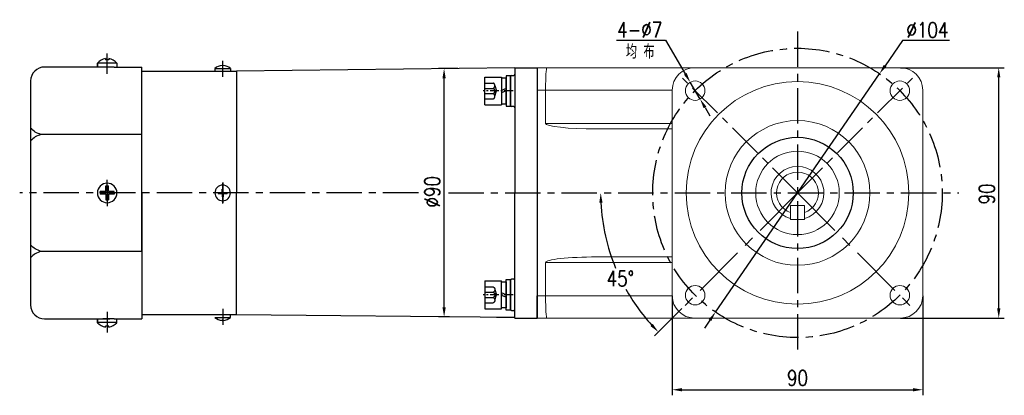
# Model space of a CAD drawing. Header units: inches. Extents: x 837 to 6223, y -2862 to 3098.
# Tile 36 of 139: x 4488 to 4841, y -1686 to -1551. Entities that reach past the tile are written whole.
import ezdxf

# ---------------------------------------------------------------- set-up
doc = ezdxf.new("R2010")
doc.units = ezdxf.units.IN
doc.header["$LTSCALE"] = 10
doc.header["$MEASUREMENT"] = 0
doc.linetypes.add('CENTER', pattern=[10.16, 6.35, -1.27, 1.27, -1.27])
doc.linetypes.add('HIDDEN', pattern=[1.905, 1.27, -0.635])
for name, color, linetype in [('1轮廓实线层', 7, 'Continuous'), ('3中心线层', 1, 'CENTER'), ('4虚线层', 6, 'HIDDEN'), ('6文字层', 3, 'Continuous'), ('7标注层', 4, 'Continuous')]:
    doc.layers.add(name, color=color, linetype=linetype)
doc.styles.add('PC_TEXTSTYLE', font='isocp.shx', dxfattribs={"width": 0.8, "bigfont": 'HZFS.SHX'})
doc.styles.add('TH_GBDIM', font='romans.shx', dxfattribs={"width": 0.8, "bigfont": 'gbcbig.shx'})
doc.dimstyles.new('TH_GBDIM', dxfattribs={"dimtxt": 3.5, "dimasz": 2.5, "dimexe": 2, "dimexo": 0, "dimgap": 1, "dimtad": 1, "dimdec": 4, "dimdsep": 46, "dimtxsty": 'TH_GBDIM', "dimcen": 0.09, "dimclrd": 4, "dimclre": 4, "dimclrt": 3, "dimadec": 0, "dimazin": 0, "dimtfac": 1, "dimtdec": 4, "dimtmove": 0, "dimatfit": 3, "dimfxl": 1, "dimtzin": 0, "dimarcsym": 0})
doc.dimstyles.new('角度标注', dxfattribs={"dimtxt": 3.5, "dimasz": 3, "dimexe": 2, "dimexo": 0, "dimgap": 1, "dimtad": 1, "dimtih": 1, "dimtoh": 1, "dimdsep": 46, "dimtxsty": 'PC_TEXTSTYLE', "dimsah": 1, "dimcen": 0.09, "dimclrd": 4, "dimclrt": 3, "dimadec": 0, "dimazin": 0, "dimtfac": 0.7, "dimtmove": 0, "dimatfit": 0, "dimfxl": 1, "dimtzin": 0, "dimarcsym": 0})

# ---------------------------------------------------------------- blocks, each defined once
blk = doc.blocks.new('*D309')
at = {"layer": '7标注层', "color": 4, "lineweight": -2, "transparency": 16777216}
for p, q in [((4645.18, -1568.35), (4638.22, -1568.35)), ((4640.22, -1654.17), (4640.22, -1571.85)), ((4642.18, -1657.67), (4638.22, -1657.67))]:
    blk.add_line(p, q, dxfattribs=at)
at = {"layer": '7标注层', "color": 4, "transparency": 16777216}
for points in [[(4639.63, -1571.85), (4640.8, -1571.85), (4640.22, -1568.35)], [(4639.63, -1654.17), (4640.8, -1654.17), (4640.22, -1657.67)]]:
    blk.add_solid(points, dxfattribs=at)
at = {"layer": 'Defpoints', "color": 0, "transparency": 16777216}
for p in [(4640.22, -1568.35), (4645.18, -1568.35), (4642.18, -1657.67)]:
    blk.add_point(p, dxfattribs=at)
at = {"layer": '7标注层', "color": 3, "transparency": 16777216, "insert": (4635.97, -1612.67), "char_height": 5.5, "attachment_point": 5, "rotation": 90, "style": 'TH_GBDIM'}
blk.add_mtext('%%C90', dxfattribs=at)
blk = doc.blocks.new('*D322')
at = {"layer": '7标注层', "color": 4, "lineweight": -2, "transparency": 16777216}
for p, q in [((4804.18, -1568.07), (4841.47, -1568.07)), ((4839.47, -1654.57), (4839.47, -1571.57)), ((4804.18, -1658.07), (4841.47, -1658.07))]:
    blk.add_line(p, q, dxfattribs=at)
at = {"layer": '7标注层', "color": 4, "transparency": 16777216}
for points in [[(4838.89, -1571.57), (4840.06, -1571.57), (4839.47, -1568.07)], [(4838.89, -1654.57), (4840.06, -1654.57), (4839.47, -1658.07)]]:
    blk.add_solid(points, dxfattribs=at)
at = {"layer": 'Defpoints', "color": 0, "transparency": 16777216}
for p in [(4804.18, -1568.07), (4839.47, -1568.07), (4804.18, -1658.07)]:
    blk.add_point(p, dxfattribs=at)
at = {"layer": '7标注层', "color": 3, "transparency": 16777216, "insert": (4835.22, -1613.45), "char_height": 5.5, "attachment_point": 5, "rotation": 90, "style": 'TH_GBDIM'}
blk.add_mtext('90', dxfattribs=at)
blk = doc.blocks.new('*D323')
at = {"layer": '7标注层', "color": 4, "lineweight": -2, "transparency": 16777216}
for p, q in [((4722.18, -1650.07), (4722.18, -1685.83)), ((4812.18, -1650.07), (4812.18, -1685.83)), ((4725.68, -1683.83), (4808.68, -1683.83))]:
    blk.add_line(p, q, dxfattribs=at)
at = {"layer": '7标注层', "color": 4, "transparency": 16777216}
for points in [[(4725.68, -1683.24), (4725.68, -1684.41), (4722.18, -1683.83)], [(4808.68, -1683.24), (4808.68, -1684.41), (4812.18, -1683.83)]]:
    blk.add_solid(points, dxfattribs=at)
at = {"layer": 'Defpoints', "color": 0, "transparency": 16777216}
for p in [(4722.18, -1650.07), (4812.18, -1650.07), (4812.18, -1683.83)]:
    blk.add_point(p, dxfattribs=at)
at = {"layer": '7标注层', "color": 3, "transparency": 16777216, "insert": (4767.18, -1679.58), "char_height": 5.5, "attachment_point": 5, "style": 'TH_GBDIM'}
blk.add_mtext('90', dxfattribs=at)
blk = doc.blocks.new('*D325')
at = {"layer": '7标注层', "color": 4, "lineweight": -2, "transparency": 16777216}
for p, q in [((4702.2, -1558.15), (4719.76, -1558.15)), ((4719.76, -1558.15), (4726.87, -1570.27)), ((4732.18, -1579.32), (4728.64, -1573.28)), ((4733.95, -1582.34), (4735.72, -1585.36))]:
    blk.add_line(p, q, dxfattribs=at)
at = {"layer": '7标注层', "color": 4, "transparency": 16777216}
for points in [[(4727.37, -1569.97), (4726.36, -1570.56), (4728.64, -1573.28)], [(4734.46, -1582.04), (4733.45, -1582.63), (4732.18, -1579.32)]]:
    blk.add_solid(points, dxfattribs=at)
at = {"layer": 'Defpoints', "color": 0, "transparency": 16777216}
for p in [(4728.64, -1573.28), (4732.18, -1579.32)]:
    blk.add_point(p, dxfattribs=at)
at = {"layer": '7标注层', "color": 3, "transparency": 16777216, "insert": (4710.48, -1554.4), "char_height": 5.5, "attachment_point": 5, "style": 'TH_GBDIM'}
blk.add_mtext('{4-∅7}', dxfattribs=at)
blk = doc.blocks.new('*D314')
at = {"layer": '7标注层', "color": 4, "lineweight": -2, "transparency": 16777216}
for p, q in [((4804.89, -1558.25), (4798.63, -1567.35)), ((4821.82, -1558.25), (4804.89, -1558.25)), ((4737.71, -1655.91), (4796.65, -1570.23)), ((4735.72, -1658.8), (4733.74, -1661.68))]:
    blk.add_line(p, q, dxfattribs=at)
at = {"layer": '7标注层', "color": 4, "transparency": 16777216}
for points in [[(4798.15, -1567.02), (4799.12, -1567.68), (4796.65, -1570.23)], [(4735.24, -1658.47), (4736.2, -1659.13), (4737.71, -1655.91)]]:
    blk.add_solid(points, dxfattribs=at)
at = {"layer": 'Defpoints', "color": 0, "transparency": 16777216}
for p in [(4796.65, -1570.23), (4737.71, -1655.91)]:
    blk.add_point(p, dxfattribs=at)
at = {"layer": '7标注层', "color": 3, "transparency": 16777216, "insert": (4813.85, -1554.5), "char_height": 5.5, "attachment_point": 5, "style": 'TH_GBDIM'}
blk.add_mtext('{∅104}{}{}', dxfattribs=at)
blk = doc.blocks.new('*D315')
at = {"layer": '7标注层', "color": 0, "lineweight": -2, "transparency": 16777216}
blk.add_line((4725.62, -1654.63), (4715.77, -1664.48), dxfattribs=at)
at = {"layer": '7标注层', "color": 4, "lineweight": -2, "transparency": 16777216}
for start, end in [(182.8364, 202.5), (209.2586, 222.1636)]:
    blk.add_arc((4767.18, -1613.07), 70.71, start, end, dxfattribs=at)
at = {"layer": '7标注层', "color": 4, "transparency": 16777216}
for points in [[(4695.97, -1616.59), (4697.14, -1616.56), (4696.47, -1613.07)], [(4715.19, -1660.13), (4714.35, -1660.94), (4717.18, -1663.07)]]:
    blk.add_solid(points, dxfattribs=at)
at = {"layer": 'Defpoints', "color": 0, "transparency": 16777216}
for p in [(4617.81, -1613.07), (4767.18, -1613.07), (4825.18, -1613.07), (4698.88, -1631.37), (4725.62, -1654.63)]:
    blk.add_point(p, dxfattribs=at)
at = {"layer": '7标注层', "color": 3, "transparency": 16777216, "insert": (4703.54, -1643.88), "char_height": 5.5, "attachment_point": 5, "style": 'TH_GBDIM'}
blk.add_mtext('45°', dxfattribs=at)
blk = doc.blocks.new('GB／T70.1M6M10')
at = {"layer": '1轮廓实线层'}
for p, q in [((0, -5), (0, 5)), ((0, 5), (6, 5)), ((6, 5), (6, -5)), ((0, -5), (6, -5))]:
    blk.add_line(p, q, dxfattribs=at)
at = {"layer": '3中心线层', "ltscale": 0.05}
blk.add_line((10.11, 0), (-0.6, 0), dxfattribs=at)
at = {"layer": '4虚线层'}
for p, q in [((0, 2.86), (3, 2.86)), ((0, 0.95), (3, 0.95)), ((3.6, 1.91), (4.15, 0)), ((3.6, -1.91), (4.15, 0)), ((0, -0.95), (3, -0.95)), ((0, -2.86), (3, -2.86))]:
    blk.add_line(p, q, dxfattribs=at)
for centre in [(2.54, 1.91), (2.54, 0), (2.54, -1.91)]:
    blk.add_arc(centre, 1.06, 295.6298, 64.3702, dxfattribs=at)
blk = doc.blocks.new('GB848_6_1.6_R')
at = {"layer": '1轮廓实线层'}
for p, q in [((-3.2, 1.6), (-5.5, 1.6)), ((-5.5, 1.6), (-5.5, 0)), ((-5.5, 0), (-3.2, 0)), ((3.2, 1.6), (-3.2, 1.6)), ((-3.2, 0), (3.2, 0)), ((5.5, 1.6), (3.2, 1.6)), ((3.2, 0), (5.5, 0)), ((5.5, 0), (5.5, 1.6))]:
    blk.add_line(p, q, dxfattribs=at)
blk = doc.blocks.new('GB93_6_0.8_R')
at = {"layer": '1轮廓实线层'}
for p, q in [((4.65, 1.6), (-4.65, 1.6)), ((-4.65, 1.6), (-4.65, 0)), ((-4.65, 0), (4.65, 0)), ((0, 0), (-0.69, 1.6)), ((0.86, 0), (0.17, 1.6)), ((4.65, 0), (4.65, 1.6))]:
    blk.add_line(p, q, dxfattribs=at)

msp = doc.modelspace()

# ---------------------------------------------------------------- linework, layer by layer
for p, q in [((4515.67945, -1567.51055), (4515.67945, -1566.37796)), ((4515.67945, -1566.37796), (4515.67945, -1567.81331)), ((4522.67945, -1566.47236), (4515.67945, -1566.47236)), ((4518.57945, -1564.78511), (4518.57945, -1565.21331)), ((4519.77945, -1565.21331), (4518.57945, -1565.21331)), ((4519.77945, -1564.78511), (4519.77945, -1565.21331)), ((4522.67945, -1566.37796), (4522.67945, -1567.81331)), ((4531.67945, -1569.32168), (4539.59142, -1569.32168)), ((4531.67945, -1569.32168), (4565.67945, -1569.32168)), ((4557.87945, -1568.32168), (4557.87945, -1569.32168)), ((4557.87945, -1568.32168), (4563.47945, -1568.32168)), ((4560.47945, -1567.25777), (4560.47945, -1567.41941)), ((4560.47945, -1567.41941), (4560.87945, -1567.41941)), ((4560.87945, -1567.25777), (4560.87945, -1567.41941)), ((4563.47945, -1568.32168), (4563.47945, -1569.32168)), ((4665.67945, -1568.07468), (4565.67945, -1569.27168)), ((4565.67945, -1569.27168), (4565.67945, -1569.32168)), ((4565.67945, -1569.32168), (4565.67945, -1613.07168)), ((4665.67945, -1568.07168), (4673.67945, -1568.07168)), ((4665.67945, -1568.07168), (4665.67945, -1568.07468)), ((4665.67945, -1568.07168), (4665.67945, -1613.07168)), ((4665.67945, -1568.07168), (4665.67945, -1613.07168)), ((4665.67945, -1568.07168), (4665.67945, -1613.07168)), ((4664.07945, -1571.22152), (4664.07945, -1581.62152)), ((4559.10162, -1612.87168), (4560.47945, -1612.87168)), ((4559.10162, -1613.07168), (4559.10162, -1612.87168)), ((4560.47945, -1612.87168), (4560.47945, -1611.67168)), ((4560.47945, -1611.67168), (4560.87945, -1611.67168)), ((4560.87945, -1612.87168), (4560.87945, -1611.67168)), ((4560.87945, -1612.87168), (4562.25728, -1612.87168)), ((4562.25728, -1613.07168), (4562.25728, -1612.87168)), ((4559.10162, -1613.07168), (4559.10162, -1613.27168)), ((4559.10162, -1613.27168), (4560.47945, -1613.27168)), ((4560.47945, -1613.27168), (4560.47945, -1614.47168)), ((4560.47945, -1614.47168), (4560.87945, -1614.47168)), ((4560.87945, -1613.27168), (4562.25728, -1613.27168)), ((4560.87945, -1613.27168), (4560.87945, -1614.47168)), ((4562.25728, -1613.07168), (4562.25728, -1613.27168)), ((4565.67945, -1656.82168), (4565.67945, -1613.07168)), ((4665.67945, -1658.07168), (4665.67945, -1613.07168)), ((4665.67945, -1658.07168), (4665.67945, -1613.07168)), ((4665.67945, -1658.07168), (4665.67945, -1613.07168)), ((4664.07945, -1654.91586), (4664.07945, -1644.51586)), ((4673.67945, -1658.07168), (4673.67945, -1650.07168)), ((4673.67945, -1658.07168), (4673.67945, -1650.07168)), ((4515.67945, -1659.76541), (4515.67945, -1658.33006)), ((4515.67945, -1658.63282), (4515.67945, -1659.76541)), ((4522.67945, -1659.76541), (4522.67945, -1658.33006)), ((4531.67945, -1656.82168), (4539.59142, -1656.82168)), ((4531.67945, -1656.82168), (4560.67945, -1656.82168)), ((4554.47375, -1656.7895), (4565.67945, -1656.82168)), ((4557.87945, -1657.82168), (4563.47945, -1657.82168)), ((4560.47945, -1658.8856), (4560.47945, -1658.72396)), ((4560.47945, -1658.72396), (4560.87945, -1658.72396)), ((4560.87945, -1658.8856), (4560.87945, -1658.72396)), ((4563.47945, -1657.82168), (4563.47945, -1656.82168)), ((4565.67945, -1656.87168), (4565.67945, -1656.82168)), ((4665.67945, -1657.9114), (4565.67945, -1656.87168)), ((4665.67945, -1657.9114), (4659.10201, -1657.84321)), ((4665.67945, -1658.07168), (4665.67945, -1658.06869)), ((4665.67945, -1658.07168), (4673.67945, -1658.07168)), ((4522.67945, -1659.671), (4515.67945, -1659.671)), ((4519.77945, -1660.93006), (4518.57945, -1660.93006)), ((4518.57945, -1661.35826), (4518.57945, -1660.93006)), ((4519.77945, -1661.35826), (4519.77945, -1660.93006))]:
    msp.add_line(p, q)
at = {"color": 7, "linetype": 'Continuous', "lineweight": 15}
for p, q in [((4673.67945, -1568.07168), (4673.67945, -1576.07169)), ((4673.67945, -1576.07169), (4673.67945, -1568.07168)), ((4673.67945, -1568.07168), (4677.1177, -1568.07168)), ((4677.1177, -1568.07168), (4730.17945, -1568.07168)), ((4804.17945, -1568.07168), (4730.17945, -1568.07168)), ((4673.67945, -1650.07169), (4673.67945, -1576.07169)), ((4676.67945, -1576.07169), (4673.67945, -1576.07169)), ((4673.67945, -1650.07169), (4673.67945, -1576.07169)), ((4722.17945, -1576.07169), (4676.67945, -1576.07169)), ((4676.67945, -1588.07169), (4676.67945, -1576.07169)), ((4722.17945, -1576.07169), (4722.17945, -1650.07169)), ((4812.17946, -1650.07169), (4812.17946, -1576.07169)), ((4676.67945, -1588.07169), (4722.17945, -1588.07169)), ((4722.17945, -1590.07169), (4694.98901, -1590.07169)), ((4769.67946, -1617.57169), (4764.67945, -1617.57169)), ((4764.67945, -1622.57169), (4764.67945, -1617.57169)), ((4769.67946, -1617.57169), (4769.67946, -1622.57169)), ((4769.67946, -1622.57169), (4764.67945, -1622.57169)), ((4694.98901, -1636.07169), (4722.17945, -1636.07169)), ((4722.17945, -1638.07169), (4676.67945, -1638.07169)), ((4676.67945, -1638.07169), (4676.67945, -1650.07169)), ((4673.67945, -1650.07169), (4673.67945, -1658.07169)), ((4673.67945, -1650.07169), (4676.67945, -1650.07169)), ((4673.67945, -1658.07169), (4673.67945, -1650.07169)), ((4676.67945, -1650.07169), (4722.17945, -1650.07169)), ((4677.1177, -1658.07169), (4673.67945, -1658.07169)), ((4730.17945, -1658.07169), (4677.1177, -1658.07169)), ((4730.17945, -1658.07169), (4804.17945, -1658.07169))]:
    msp.add_line(p, q, dxfattribs=at)
for centre, radius in [((4730.4099, -1576.30213), 3.5), ((4767.17945, -1613.07169), 40), ((4803.94901, -1576.30213), 3.5), ((4767.17945, -1613.07169), 26), ((4767.17945, -1613.07169), 15), ((4730.4099, -1649.84124), 3.5), ((4803.94901, -1649.84124), 3.5)]:
    msp.add_circle(centre, radius, dxfattribs=at)
for centre, radius, start, end in [((4520.13934, -1571.06145), 6.46728, 103.957243, 133.5991462), ((4518.21956, -1571.06145), 6.46728, 46.4008538, 76.042757), ((4560.67945, -1571.45544), 4.20243, 92.7278248, 131.7807179), ((4560.67945, -1571.45544), 4.20243, 48.2192821, 87.2721752), ((4665.27945, -1570.42152), 0.4, 270, 0), ((4664.47945, -1571.22152), 0.4, 90, 180), ((4664.47945, -1581.62152), 0.4, 180, 270), ((4665.27945, -1582.42152), 0.4, 0, 90), ((4560.67945, -1613.07168), 2.8, 0, 180), ((4560.67945, -1613.07168), 2.8, 180, 0), ((4664.47945, -1644.51586), 0.4, 90, 180), ((4665.27945, -1643.71586), 0.4, 270, 0), ((4664.47945, -1654.91586), 0.4, 180, 270), ((4665.27945, -1655.71586), 0.4, 0, 90), ((4560.67945, -1654.68793), 4.20243, 228.2192821, 267.2721752), ((4560.67945, -1654.68793), 4.20243, 272.7278248, 311.7807179), ((4520.13934, -1655.08192), 6.46728, 226.4008538, 256.042757), ((4518.21956, -1655.08192), 6.46728, 283.957243, 313.5991462)]:
    msp.add_arc(centre, radius, start, end)
for centre, radius, start, end in [((4730.17945, -1576.07169), 8, 90, 180), ((4804.17945, -1576.07169), 8, 0, 90), ((4767.17945, -1613.07169), 9.5, 285.2575348, 254.7424715), ((4767.17945, -1613.07169), 7.5, 289.4712206, 250.5287794), ((4767.17945, -1613.07169), 9.5, 269.9884294, 270.0115706), ((4730.17945, -1650.07169), 8, 180, 270), ((4804.17945, -1650.07169), 8, 270, 0)]:
    msp.add_arc(centre, radius, start, end, dxfattribs=at)
for centre, major_axis, ratio, start_param, end_param in [((4677.1177, -1576.07169), (0, 8), 0.054780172, 0, 1.570796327), ((4694.98901, -1588.07169), (18.30956, 0), 0.109232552, 3.141592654, 4.71238898), ((4694.98901, -1638.07169), (-18.30956, 0), 0.109232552, 4.71238898, 6.283185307), ((4677.1177, -1650.07169), (0, 8), 0.054780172, 1.570796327, 3.141592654)]:
    msp.add_ellipse(centre, major_axis=major_axis, ratio=ratio, start_param=start_param, end_param=end_param, dxfattribs=at)
for points in [[(4664.47945, -1570.82152), (4665.27945, -1570.82152)], [(4665.27945, -1582.02152), (4664.47945, -1582.02152)], [(4665.27945, -1644.11586), (4664.47945, -1644.11586)], [(4664.47945, -1655.31586), (4665.27945, -1655.31586)]]:
    msp.add_open_spline(points, degree=1)
for points, knots in [([(4764.67945, -1619.61003), (4764.67945, -1619.67315), (4764.67945, -1619.79947), (4764.67945, -1619.966), (4764.67945, -1620.08521), (4764.67945, -1620.13718), (4764.67945, -1620.14141), (4764.67945, -1620.14275)], [0, 0, 0, 0, 0.233369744, 0.467050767, 0.691530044, 0.902046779, 1, 1, 1, 1]), ([(4769.67946, -1620.14275), (4769.67946, -1620.13736), (4769.67946, -1620.12659), (4769.67946, -1620.0431), (4769.67946, -1619.91896), (4769.67946, -1619.76782), (4769.67946, -1619.65998), (4769.67946, -1619.61003)], [0, 0, 0, 0, 0.198786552, 0.397408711, 0.600670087, 0.815045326, 1, 1, 1, 1])]:
    msp.add_open_spline(points, degree=3, knots=knots, dxfattribs=at)
at = {"layer": '1轮廓实线层'}
for p, q in [((4496.67945, -1567.75331), (4520.16651, -1567.75331)), ((4521.66651, -1567.81331), (4517.66651, -1567.81331)), ((4521.66651, -1567.81331), (4531.67945, -1567.81331)), ((4531.67945, -1613.07168), (4531.67945, -1567.81331)), ((4491.67945, -1572.83006), (4491.67945, -1653.33006)), ((4531.67945, -1592.07079), (4495.40324, -1592.07079)), ((4518.67945, -1612.57168), (4516.67945, -1612.57168)), ((4516.67945, -1613.07168), (4516.67945, -1612.57168)), ((4518.67945, -1612.57168), (4518.67945, -1610.57168)), ((4518.67945, -1610.57168), (4519.67945, -1610.57168)), ((4519.67945, -1612.57168), (4519.67945, -1610.57168)), ((4521.67945, -1612.57168), (4519.67945, -1612.57168)), ((4521.67945, -1613.07168), (4521.67945, -1612.57168)), ((4516.67945, -1613.07168), (4516.67945, -1613.57168)), ((4518.67945, -1613.57168), (4516.67945, -1613.57168)), ((4518.67945, -1613.57168), (4518.67945, -1615.57168)), ((4518.67945, -1615.57168), (4519.67945, -1615.57168)), ((4521.67945, -1613.57168), (4519.67945, -1613.57168)), ((4519.67945, -1613.57168), (4519.67945, -1615.57168)), ((4521.67945, -1613.07168), (4521.67945, -1613.57168)), ((4531.67945, -1613.07168), (4531.67945, -1658.33006)), ((4531.67945, -1634.07258), (4531.67945, -1613.07168)), ((4531.67945, -1634.07258), (4495.40324, -1634.07258)), ((4496.67945, -1658.39006), (4520.16651, -1658.39006)), ((4521.66651, -1658.33006), (4517.66651, -1658.33006)), ((4521.66651, -1658.33006), (4531.67945, -1658.33006))]:
    msp.add_line(p, q, dxfattribs=at)
at = {"layer": '1轮廓实线层', "color": 0}
msp.add_line((4673.67945, -1568.07168), (4673.67945, -1658.07168), dxfattribs=at)
msp.add_line((4673.67945, -1568.07168), (4673.67945, -1658.07168), dxfattribs=at)
at = {"layer": '1轮廓实线层'}
msp.add_circle((4767.17945, -1613.07169), 20, dxfattribs=at)
for centre, radius, start, end in [((4496.67945, -1572.81331), 5, 90, 180), ((4519.17945, -1613.07168), 3.5, 0, 180), ((4519.17945, -1613.07168), 3.5, 180, 0), ((4496.67945, -1653.33006), 5, 180, 270)]:
    msp.add_arc(centre, radius, start, end, dxfattribs=at)
for points in [[(4495.40324, -1592.07079), (4493.3709, -1591.20294), (4491.67945, -1589.78513)], [(4495.40324, -1592.07079), (4493.3709, -1592.93864), (4491.67945, -1594.35645)], [(4495.40324, -1634.07258), (4493.3709, -1633.20473), (4491.67945, -1631.78692)], [(4495.40324, -1634.07258), (4493.3709, -1634.94043), (4491.67945, -1636.35824)]]:
    msp.add_spline(points, degree=3, dxfattribs=at)
at = {"layer": '3中心线层', "ltscale": 0.2}
for p, q in [((4767.17945, -1555.07169), (4767.17945, -1671.07169)), ((4767.17945, -1613.07169), (4725.62441, -1571.51664)), ((4767.17945, -1613.07169), (4808.7345, -1571.51664)), ((4630.96571, -1613.07169), (4487.75458, -1613.07169)), ((4641.79344, -1613.07169), (4825.17945, -1613.07169))]:
    msp.add_line(p, q, dxfattribs=at)
at = {"layer": '3中心线层'}
for p, q in [((4519.17945, -1570.30477), (4519.17945, -1562.89923)), ((4560.67945, -1571.38646), (4560.67945, -1565.61298)), ((4519.17945, -1614.12458), (4519.17945, -1608.34338)), ((4560.67945, -1609.26278), (4560.67945, -1613.72606)), ((4519.17945, -1612.01879), (4519.17945, -1617.79999)), ((4560.67945, -1614.02288), (4560.67945, -1609.4974)), ((4560.67945, -1612.12048), (4560.67945, -1616.64597)), ((4560.67945, -1616.88059), (4560.67945, -1612.41731)), ((4560.67945, -1654.75691), (4560.67945, -1660.53039)), ((4519.17945, -1655.8386), (4519.17945, -1663.24414))]:
    msp.add_line(p, q, dxfattribs=at)
at = {"layer": '3中心线层', "ltscale": 0.3}
for q in [(4725.62441, -1654.62673), (4808.7345, -1654.62673)]:
    msp.add_line((4767.17945, -1613.07169), q, dxfattribs=at)
at = {"layer": '3中心线层', "ltscale": 0.2}
msp.add_circle((4767.17945, -1613.07169), 52, dxfattribs=at)

# ---------------------------------------------------------------- block references
at = {"layer": '1轮廓实线层'}
msp.add_blockref('GB／T70.1M6M10', (4654.87945, -1576.42152), dxfattribs=at)
for name, rotation in [('GB93_6_0.8_R', 89.99999999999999), ('GB848_6_1.6_R', 270)]:
    msp.add_blockref(name, (4662.47945, -1576.42152), dxfattribs=dict(at, rotation=rotation))
at = {"layer": '1轮廓实线层', "xscale": -1}
for name, p, rotation in [('GB／T70.1M6M10', (4654.87945, -1649.72185), 179.9999986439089), ('GB848_6_1.6_R', (4662.47945, -1649.72185), 269.9999986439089), ('GB93_6_0.8_R', (4662.47945, -1649.72185), 89.99999864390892)]:
    msp.add_blockref(name, p, dxfattribs=dict(at, rotation=rotation))

# ---------------------------------------------------------------- texts
at = {"layer": '6文字层', "insert": (4705.53658, -1559.77315), "char_height": 5, "width": 38.9678296, "attachment_point": 1, "style": 'PC_TEXTSTYLE'}
msp.add_mtext('{\\C3;均 布}', dxfattribs=at)

# ---------------------------------------------------------------- dimensions: what is measured, and where the dimension line sits
at = {"layer": '7标注层'}
for p1, p2, text, picture, middle in [((4732.18154, -1579.32062), (4728.63826, -1573.28364), '{4-<>}', '*D325', (4710.47915, -1558.14907)), ((4737.70798, -1655.91363), (4796.65093, -1570.22974), '{<>}{}{}', '*D314', (4813.85364, -1558.25029))]:
    dim = msp.add_diameter_dim_2p(p1=p1, p2=p2, text=text, dimstyle='TH_GBDIM', override={"dimtxt": 5.5, "dimasz": 3.5, "dimtoh": 1, "dimdec": 0}, dxfattribs=at)
    dim.commit()
    dim.dimension.update_dxf_attribs({"geometry": picture, "text_midpoint": middle, "dimtype": 163})
dim = msp.add_linear_dim(base=(4640.21571, -1568.35402), p1=(4642.17836, -1657.66706), p2=(4645.18095, -1568.35402), angle=90, text='%%C90', dimstyle='TH_GBDIM', override={"dimtxt": 5.5, "dimasz": 3.5, "dimgap": 1.5, "dimdec": 1, "dimadec": 1}, dxfattribs=at)
dim.commit()
dim.dimension.update_dxf_attribs({"geometry": '*D309', "text_midpoint": (4640.21571, -1612.66998), "dimtype": 160})
dim = msp.add_linear_dim(base=(4839.47284, -1568.07168), p1=(4804.17945, -1658.07169), p2=(4804.17945, -1568.07168), angle=90, dimstyle='TH_GBDIM', override={"dimtxt": 5.5, "dimasz": 3.5, "dimgap": 1.5, "dimdec": 1, "dimadec": 1}, dxfattribs=at)
dim.commit()
dim.dimension.update_dxf_attribs({"geometry": '*D322', "text_midpoint": (4839.47284, -1613.45108), "dimtype": 160})
dim = msp.add_angular_dim_2l(base=(4698.87991, -1631.37249), line1=((4617.81264, -1613.07169), (4825.17945, -1613.07169)), line2=((4767.17945, -1613.07169), (4725.62441, -1654.62673)), dimstyle='角度标注', override={"dimtxt": 5.5, "dimasz": 3.5, "dimdec": 0, "dimtxsty": 'TH_GBDIM'}, dxfattribs=at)
dim.commit()
dim.dimension.update_dxf_attribs({"geometry": '*D315', "text_midpoint": (4703.53556, -1643.88081), "dimtype": 162})
dim = msp.add_linear_dim(base=(4812.17946, -1683.8282), p1=(4722.17945, -1650.07169), p2=(4812.17946, -1650.07169), dimstyle='TH_GBDIM', override={"dimtxt": 5.5, "dimasz": 3.5, "dimgap": 1.5, "dimdec": 1, "dimadec": 1}, dxfattribs=at)
dim.commit()
dim.dimension.update_dxf_attribs({"geometry": '*D323', "text_midpoint": (4767.17946, -1683.8282), "dimtype": 160})

doc.saveas('drawing.dxf')
